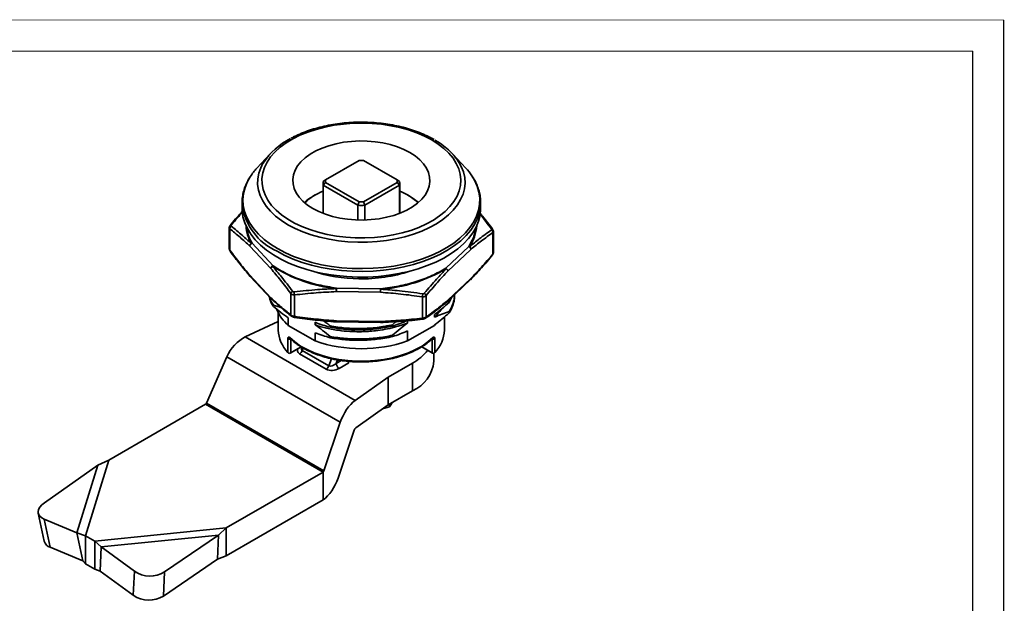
# Model space of a CAD drawing. Header units: inches. Extents: x 225964 to 226181, y 162565 to 162719.
# Tile 5 of 5: x 226065 to 226181, y 162650 to 162719. Entities that reach past the tile are written whole.
import ezdxf

# ---------------------------------------------------------------- set-up
doc = ezdxf.new("R2010")
doc.units = ezdxf.units.IN
doc.layers.add('实线层', color=7, linetype='Continuous', lineweight=25)
doc.layers.add('粗实线层', color=7, linetype='Continuous', lineweight=35)

msp = doc.modelspace()

# ---------------------------------------------------------------- linework, layer by layer
at = {"color": 7, "linetype": 'Continuous', "lineweight": 13}
msp.add_lwpolyline([(225963.746, 162718.545, 0.095, 0.095, 0), (226180.858, 162718.545, 0.095, 0.095, 0)], format="xyseb", dxfattribs=at)
at = {"layer": '实线层'}
for p, q in [((226180.858, 162565.032), (226180.858, 162718.545)), ((226177.203, 162567.744), (226177.203, 162714.89))]:
    msp.add_line(p, q, dxfattribs=at)
at = {"layer": '实线层', "lineweight": 13}
msp.add_line((225976.777, 162714.89), (226177.203, 162714.89), dxfattribs=at)
at = {"layer": '粗实线层', "linetype": 'Continuous'}
for p, q in [((226094.688, 162702.804), (226093.17, 162701.164)), ((226117.687, 162701.164), (226116.169, 162702.804)), ((226105.165, 162702.047), (226101.237, 162699.779)), ((226109.62, 162699.779), (226105.691, 162702.047)), ((226100.928, 162699.382), (226100.928, 162695.856)), ((226101.237, 162699.779), (226100.946, 162699.611)), ((226100.946, 162699.153), (226101.237, 162699.475)), ((226105.032, 162696.795), (226100.946, 162699.153)), ((226100.946, 162695.849), (226100.946, 162699.153)), ((226101.237, 162699.475), (226105.165, 162697.207)), ((226105.691, 162697.207), (226109.62, 162699.475)), ((226109.911, 162699.153), (226105.825, 162696.795)), ((226109.62, 162699.779), (226109.911, 162699.611)), ((226109.911, 162699.153), (226109.62, 162699.475)), ((226109.911, 162695.849), (226109.911, 162699.153)), ((226109.928, 162695.856), (226109.928, 162699.382)), ((226100.018, 162698.013), (226099.806, 162697.891)), ((226111.051, 162697.891), (226110.839, 162698.013)), ((226091.428, 162697.111), (226091.428, 162696.443)), ((226091.431, 162696.952), (226091.428, 162697.111)), ((226105.032, 162696.795), (226105.165, 162697.207)), ((226105.032, 162695.067), (226105.032, 162696.795)), ((226105.825, 162696.795), (226105.691, 162697.207)), ((226105.825, 162695.067), (226105.825, 162696.795)), ((226119.428, 162696.443), (226119.428, 162697.111)), ((226089.922, 162694.176), (226089.922, 162691.662)), ((226090.015, 162694.418), (226090.026, 162694.432)), ((226089.983, 162694.036), (226089.983, 162691.525)), ((226120.861, 162691.074), (226120.861, 162693.585)), ((226120.928, 162693.671), (226120.923, 162693.788)), ((226120.934, 162693.721), (226120.925, 162693.689)), ((226120.927, 162693.763), (226120.934, 162693.721)), ((226120.935, 162691.223), (226120.935, 162693.737)), ((226094.81, 162689.374), (226092.33, 162692.005)), ((226095.073, 162689.702), (226092.594, 162692.333)), ((226118.043, 162691.961), (226115.336, 162689.406)), ((226118.299, 162691.626), (226115.592, 162689.07)), ((226094.81, 162685.945), (226092.33, 162688.575)), ((226092.375, 162688.452), (226094.855, 162685.822)), ((226100.011, 162688.967), (226100.011, 162688.99)), ((226115.542, 162685.513), (226118.249, 162688.068)), ((226118.299, 162688.196), (226115.592, 162685.641)), ((226118.246, 162688.071), (226118.256, 162688.082)), ((226118.259, 162688.079), (226118.256, 162688.076)), ((226097.157, 162683.914), (226097.157, 162686.424)), ((226097.584, 162686.273), (226097.584, 162683.763)), ((226107.68, 162686.585), (226102.494, 162686.661)), ((226107.688, 162687.003), (226102.501, 162687.079)), ((226112.59, 162683.544), (226112.59, 162686.054)), ((226113.029, 162686.192), (226113.029, 162683.682)), ((226095.1, 162685.075), (226095.1, 162684.922)), ((226115.757, 162685.555), (226115.484, 162685.465)), ((226115.757, 162685.402), (226116.013, 162685.958)), ((226115.757, 162685.555), (226115.888, 162685.84)), ((226115.757, 162685.402), (226115.757, 162685.555)), ((226095.678, 162684.199), (226095.678, 162682.153)), ((226114.012, 162683.662), (226114.012, 162683.968)), ((226115.757, 162684.177), (226115.757, 162684.33)), ((226091.804, 162681.334), (226095.678, 162683.151)), ((226096.845, 162683.576), (226096.845, 162682.7)), ((226096.845, 162682.7), (226100.011, 162680.873)), ((226100.011, 162682.752), (226100.011, 162683.059)), ((226102.481, 162683.12), (226101.483, 162683.196)), ((226101.756, 162682.478), (226101.756, 162682.631)), ((226107.68, 162683.156), (226102.494, 162683.232)), ((226102.497, 162683.105), (226107.683, 162683.029)), ((226109.534, 162683.14), (226109.101, 162682.764)), ((226109.101, 162682.764), (226109.101, 162682.611)), ((226110.846, 162683.279), (226110.846, 162682.973)), ((226110.846, 162680.873), (226114.012, 162682.7)), ((226114.012, 162682.7), (226114.143, 162682.824)), ((226114.012, 162682.7), (226114.012, 162682.743)), ((226115.178, 162682.153), (226115.178, 162683.677)), ((226100.011, 162680.873), (226100.011, 162681.834)), ((226109.101, 162681.539), (226109.101, 162681.386)), ((226110.846, 162682.055), (226110.846, 162680.873)), ((226104.717, 162673.88), (226091.804, 162681.334)), ((226096.816, 162679.515), (226096.816, 162681.148)), ((226097.134, 162681.121), (226097.134, 162679.488)), ((226101.756, 162681.253), (226101.756, 162681.406)), ((226113.723, 162679.488), (226113.723, 162681.121)), ((226114.041, 162681.148), (226114.041, 162679.515)), ((226098.013, 162679.995), (226097.074, 162679.453)), ((226097.134, 162679.488), (226098.346, 162680.187)), ((226101.3, 162677.565), (226098.188, 162679.362)), ((226098.42, 162680.117), (226098.418, 162680.111)), ((226098.42, 162680.115), (226098.422, 162680.117)), ((226098.605, 162680.026), (226098.495, 162679.742)), ((226098.495, 162679.742), (226101.606, 162677.946)), ((226112.518, 162680.183), (226113.723, 162679.488)), ((226113.783, 162679.453), (226112.518, 162680.183)), ((226113.928, 162678.479), (226113.928, 162679.416)), ((226087.271, 162673.57), (226089.637, 162679.003)), ((226102.957, 162671.314), (226089.637, 162679.003)), ((226101.606, 162677.946), (226101.93, 162678.782)), ((226102.625, 162678.642), (226102.47, 162678.241)), ((226102.47, 162678.241), (226103.053, 162678.578)), ((226103.979, 162678.296), (226102.823, 162677.629)), ((226108.575, 162676.622), (226111.439, 162678.275)), ((226111.439, 162675.009), (226111.439, 162678.275)), ((226108.575, 162676.622), (226104.717, 162673.88)), ((226108.575, 162673.356), (226108.575, 162676.622)), ((226108.575, 162673.356), (226111.439, 162675.009)), ((226075.782, 162666.875), (226087.145, 162673.434)), ((226087.145, 162673.434), (226100.933, 162665.474)), ((226101.036, 162665.624), (226087.271, 162673.57)), ((226104.772, 162670.653), (226108.575, 162673.356)), ((226108.715, 162673.437), (226108.715, 162673.145)), ((226107.906, 162672.881), (226108.715, 162673.145)), ((226102.957, 162671.314), (226101.036, 162665.624)), ((226102.693, 162664.774), (226104.587, 162670.383)), ((226073.064, 162657.975), (226075.782, 162666.875)), ((226075.782, 162666.875), (226074.476, 162666.27)), ((226068.221, 162661.878), (226074.476, 162666.27)), ((226072.048, 162658.32), (226074.476, 162666.27)), ((226089.571, 162658.915), (226100.933, 162665.474)), ((226100.933, 162662.208), (226100.933, 162665.474)), ((226089.571, 162655.649), (226100.933, 162662.208)), ((226067.51, 162660.642), (226068.194, 162657.356)), ((226068.896, 162656.639), (226068.212, 162659.925)), ((226068.212, 162659.925), (226072.048, 162658.32)), ((226072.048, 162658.32), (226073.064, 162657.975)), ((226072.048, 162658.32), (226072.732, 162655.034)), ((226074.153, 162657.345), (226089.571, 162658.915)), ((226088.662, 162658.08), (226089.571, 162658.915)), ((226089.571, 162655.649), (226089.571, 162658.915)), ((226073.064, 162657.975), (226074.153, 162657.345)), ((226073.064, 162657.975), (226073.064, 162654.708)), ((226074.153, 162657.345), (226074.891, 162656.678)), ((226074.153, 162657.345), (226074.153, 162654.079)), ((226074.891, 162656.678), (226088.662, 162658.08)), ((226082.317, 162653.741), (226088.662, 162658.08)), ((226088.541, 162655.258), (226088.662, 162658.08)), ((226068.896, 162656.639), (226072.732, 162655.034)), ((226074.891, 162656.678), (226074.77, 162653.857)), ((226074.891, 162656.678), (226078.783, 162653.823)), ((226072.732, 162655.034), (226073.064, 162654.708)), ((226082.196, 162650.919), (226088.541, 162655.258)), ((226088.541, 162655.258), (226089.571, 162655.649)), ((226073.064, 162654.708), (226074.153, 162654.079)), ((226074.153, 162654.079), (226074.77, 162653.857)), ((226074.77, 162653.857), (226078.662, 162651.001)), ((226078.662, 162651.001), (226078.783, 162653.823)), ((226082.196, 162650.919), (226082.317, 162653.741))]:
    msp.add_line(p, q, dxfattribs=at)
for points in [[(226113.687, 162704.476), (226112.851, 162704.914), (226111.946, 162705.303), (226110.98, 162705.64), (226109.963, 162705.922), (226108.903, 162706.146), (226107.81, 162706.309), (226106.696, 162706.411), (226105.569, 162706.45), (226104.442, 162706.427), (226103.323, 162706.34), (226102.224, 162706.192), (226101.155, 162705.983), (226100.126, 162705.716), (226099.147, 162705.393), (226098.226, 162705.016), (226097.372, 162704.59), (226096.594, 162704.118), (226095.898, 162703.606), (226095.291, 162703.056), (226094.778, 162702.476), (226094.365, 162701.87), (226094.056, 162701.243), (226093.852, 162700.602), (226093.757, 162699.953), (226093.771, 162699.302), (226093.893, 162698.654), (226094.123, 162698.016), (226094.459, 162697.394), (226094.897, 162696.794), (226095.434, 162696.221), (226096.064, 162695.68), (226096.781, 162695.177), (226097.579, 162694.717), (226098.45, 162694.303), (226099.386, 162693.939), (226100.379, 162693.629), (226101.419, 162693.376), (226102.497, 162693.183), (226103.601, 162693.05), (226104.723, 162692.979), (226105.852, 162692.971), (226106.976, 162693.026), (226108.086, 162693.144), (226109.171, 162693.322), (226110.221, 162693.561), (226111.227, 162693.856), (226112.178, 162694.207), (226113.067, 162694.609), (226113.884, 162695.058), (226114.622, 162695.551), (226115.274, 162696.082), (226115.834, 162696.648), (226116.297, 162697.242), (226116.659, 162697.859), (226116.916, 162698.494), (226117.065, 162699.139), (226117.106, 162699.79), (226117.038, 162700.441), (226116.862, 162701.084), (226116.578, 162701.715), (226116.191, 162702.326), (226115.703, 162702.914), (226115.119, 162703.471), (226114.445, 162703.994), (226113.687, 162704.476)], [(226099.736, 162696.423), (226100.435, 162696.064), (226101.202, 162695.754), (226102.026, 162695.497), (226102.896, 162695.298), (226103.8, 162695.158), (226104.727, 162695.079), (226105.662, 162695.064), (226106.595, 162695.111), (226107.512, 162695.22), (226108.4, 162695.39), (226109.249, 162695.618), (226110.046, 162695.902), (226110.78, 162696.237), (226111.442, 162696.619), (226112.022, 162697.043), (226112.514, 162697.503), (226112.91, 162697.993), (226113.204, 162698.506), (226113.393, 162699.035), (226113.475, 162699.574), (226113.448, 162700.114), (226113.312, 162700.649), (226113.07, 162701.171), (226112.724, 162701.673), (226112.28, 162702.148), (226111.743, 162702.591), (226111.121, 162702.995), (226110.421, 162703.354), (226109.654, 162703.664), (226108.83, 162703.921), (226107.96, 162704.12), (226107.056, 162704.26), (226106.13, 162704.338), (226105.194, 162704.354), (226104.262, 162704.307), (226103.345, 162704.198), (226102.456, 162704.028), (226101.608, 162703.799), (226100.811, 162703.516), (226100.077, 162703.18), (226099.415, 162702.798), (226098.834, 162702.374), (226098.343, 162701.914), (226097.947, 162701.425), (226097.653, 162700.912), (226097.463, 162700.382), (226097.382, 162699.844), (226097.409, 162699.304), (226097.545, 162698.769), (226097.787, 162698.247), (226098.133, 162697.745), (226098.577, 162697.269), (226099.114, 162696.826), (226099.736, 162696.423)], [(226096.817, 162694.52), (226096.049, 162695.007), (226095.362, 162695.534), (226094.765, 162696.095), (226094.261, 162696.687), (226093.855, 162697.303), (226093.551, 162697.938), (226093.351, 162698.587), (226093.258, 162699.243), (226093.271, 162699.902), (226093.391, 162700.558), (226093.617, 162701.204), (226093.884, 162701.729)], [(226116.929, 162701.803), (226117.166, 162701.363), (226117.419, 162700.72), (226117.565, 162700.067), (226117.606, 162699.408), (226117.539, 162698.75), (226117.365, 162698.099), (226117.087, 162697.46), (226116.707, 162696.838), (226116.227, 162696.24), (226115.652, 162695.671), (226114.988, 162695.135), (226114.239, 162694.637), (226113.413, 162694.182), (226112.517, 162693.774), (226111.559, 162693.416), (226110.546, 162693.111), (226109.489, 162692.863), (226108.396, 162692.672), (226107.277, 162692.542), (226106.142, 162692.472), (226105, 162692.465), (226103.862, 162692.519), (226102.738, 162692.634), (226101.638, 162692.81), (226100.571, 162693.044), (226099.546, 162693.335), (226098.574, 162693.68), (226097.661, 162694.076), (226096.817, 162694.52)], [(226092.388, 162700.159), (226092.057, 162699.573), (226091.774, 162698.883), (226091.598, 162698.18), (226091.53, 162697.471), (226091.571, 162696.762), (226091.72, 162696.057), (226091.977, 162695.363), (226092.338, 162694.685), (226092.803, 162694.027), (226093.366, 162693.396), (226094.023, 162692.797), (226094.77, 162692.233), (226095.6, 162691.709)], [(226095.6, 162691.709), (226096.507, 162691.23), (226097.484, 162690.799), (226098.523, 162690.419), (226099.616, 162690.094), (226100.755, 162689.826), (226101.93, 162689.617), (226103.133, 162689.469), (226104.353, 162689.383), (226105.582, 162689.359), (226106.81, 162689.399), (226108.027, 162689.5), (226109.223, 162689.664), (226110.39, 162689.887), (226111.518, 162690.17), (226112.599, 162690.509), (226113.623, 162690.902), (226114.583, 162691.345), (226115.472, 162691.836), (226116.281, 162692.37), (226117.006, 162692.943), (226117.641, 162693.551), (226118.18, 162694.189), (226118.618, 162694.853), (226118.954, 162695.535), (226119.184, 162696.233), (226119.306, 162696.939), (226119.32, 162697.649), (226119.225, 162698.357), (226119.022, 162699.057), (226118.712, 162699.744), (226118.415, 162700.242)], [(226110.838, 162698.014), (226110.16, 162698.361), (226109.928, 162698.463)], [(226111.05, 162697.892), (226111.664, 162697.493), (226112.119, 162697.125)], [(226119.428, 162697.124), (226119.407, 162696.664), (226119.284, 162695.953), (226119.052, 162695.25), (226118.714, 162694.562), (226118.272, 162693.895), (226117.729, 162693.252), (226117.09, 162692.639), (226116.36, 162692.062), (226115.544, 162691.524), (226114.649, 162691.03), (226113.682, 162690.583), (226112.651, 162690.187), (226111.562, 162689.846), (226110.426, 162689.561), (226109.251, 162689.336), (226108.046, 162689.171), (226106.82, 162689.069), (226105.583, 162689.029), (226104.345, 162689.053), (226103.116, 162689.14), (226101.905, 162689.289), (226100.721, 162689.499), (226099.574, 162689.769), (226098.473, 162690.097), (226097.426, 162690.479), (226096.442, 162690.913), (226095.529, 162691.396)], [(226119.428, 162696.443), (226119.427, 162696.353), (226119.359, 162695.639), (226119.181, 162694.932), (226118.896, 162694.236), (226118.506, 162693.557), (226118.013, 162692.902), (226117.422, 162692.273), (226116.736, 162691.678), (226115.963, 162691.119), (226115.106, 162690.603), (226114.174, 162690.132), (226113.174, 162689.71), (226112.113, 162689.341), (226111, 162689.028), (226109.843, 162688.773), (226108.651, 162688.578), (226107.435, 162688.444), (226106.202, 162688.373), (226104.964, 162688.365), (226103.729, 162688.42), (226102.507, 162688.538), (226101.309, 162688.718), (226100.142, 162688.959), (226099.017, 162689.258), (226097.942, 162689.613), (226096.926, 162690.022), (226095.976, 162690.481), (226095.101, 162690.986), (226094.306, 162691.534), (226093.598, 162692.121), (226092.982, 162692.742), (226092.465, 162693.391), (226092.048, 162694.065), (226091.736, 162694.756), (226091.532, 162695.462), (226091.436, 162696.175), (226091.428, 162696.443)], [(226120.844, 162693.979), (226120.854, 162693.966), (226120.857, 162693.961)], [(226120.934, 162693.721), (226120.931, 162693.759), (226120.924, 162693.787)], [(226089.933, 162691.611), (226089.926, 162691.639), (226089.922, 162691.678)], [(226097.551, 162683.642), (226097.548, 162683.639), (226097.545, 162683.644), (226097.543, 162683.657)], [(226112.641, 162683.437), (226112.638, 162683.424), (226112.633, 162683.419), (226112.627, 162683.421)], [(226112.952, 162683.532), (226112.931, 162683.517), (226112.927, 162683.515)], [(226097.023, 162681.261), (226097.612, 162680.748), (226098.296, 162680.275), (226099.064, 162679.849), (226099.909, 162679.473), (226100.819, 162679.153), (226101.785, 162678.892), (226102.794, 162678.694), (226103.835, 162678.56), (226104.895, 162678.493), (226105.961, 162678.493), (226107.021, 162678.56), (226108.062, 162678.694), (226109.071, 162678.892), (226110.037, 162679.153), (226110.948, 162679.473), (226111.792, 162679.849), (226112.561, 162680.275), (226113.244, 162680.748), (226113.834, 162681.261)], [(226068.221, 162661.878), (226067.913, 162661.625), (226067.685, 162661.354), (226067.543, 162661.075), (226067.495, 162660.798), (226067.541, 162660.536), (226067.68, 162660.297), (226067.906, 162660.091), (226068.212, 162659.925)]]:
    msp.add_lwpolyline(points, dxfattribs=at)
for centre, radius, start, end in [((226100.88, 162697.183), 8.343, 116.70252, 146.98193), ((226110.287, 162697.485), 7.921, 33.02685, 61.74562), ((226098.366, 162696.316), 7.107, 136.98049, 147.26294), ((226105.428, 162694.782), 7.27, 87.92664, 92.07336), ((226112.388, 162696.233), 7.239, 33.63343, 42.94298), ((226102.435, 162699.382), 1.506, 171.25964, 188.74036), ((226102.631, 162699.627), 1.403, 173.7867, 186.2133), ((226108.225, 162699.627), 1.403, 353.7867, 6.2133), ((226108.422, 162699.382), 1.506, 351.25964, 8.74036), ((226102.923, 162692.415), 6.301, 119.6483, 131.4968), ((226103.375, 162692.313), 6.619, 111.6979, 133.88907), ((226108.056, 162693.052), 5.688, 45.11906, 60.72352), ((226098.427, 162697.823), 7.05, 187.0951, 245.72695), ((226105.428, 162704.568), 7.783, 267.07963, 272.92037), ((226105.428, 162704.472), 7.27, 267.92664, 272.07336), ((226090.334, 162694.051), 0.351, 120.85896, 182.46274), ((226090.129, 162694.318), 0.153, 78.81797, 132.09159), ((226096.786, 162694.7), 4.906, 183.71439, 209.22969), ((226113.9, 162694.741), 5.079, 326.39497, 355.94818), ((226120.5, 162693.604), 0.361, 356.97422, 56.85482), ((226120.73, 162693.863), 0.162, 45.59868, 99.71747), ((226120.662, 162693.683), 0.281, 21.51671, 76.55607), ((226092.704, 162691.974), 0.375, 107.10597, 175.29126), ((226092.689, 162691.996), 0.359, 120.80498, 178.61506), ((226092.661, 162691.968), 0.371, 100.39545, 114.76318), ((226117.912, 162691.596), 0.387, 4.35531, 70.34936), ((226117.964, 162691.599), 0.37, 63.45959, 77.77458), ((226117.927, 162691.619), 0.372, 1.06277, 56.96057), ((226090.113, 162691.506), 0.131, 171.32883, 220.84447), ((226120.734, 162691.053), 0.129, 318.32596, 9.76973), ((226095.184, 162689.343), 0.375, 107.10597, 175.29126), ((226095.179, 162689.328), 0.372, 118.44534, 172.93217), ((226095.228, 162689.384), 0.353, 115.97996, 129.80591), ((226104.263, 162703.974), 17.052, 237.10547, 264.00234), ((226092.503, 162688.569), 0.173, 177.93509, 222.42542), ((226105.271, 162705.798), 17.632, 251.64147, 269.58706), ((226105.528, 162706.084), 17.921, 268.77125, 288.24587), ((226106.309, 162704.846), 17.962, 274.45299, 300.42237), ((226115.169, 162689.097), 0.351, 47.94291, 61.62517), ((226115.206, 162689.041), 0.387, 4.35531, 70.34936), ((226115.205, 162689.023), 0.389, 7.02217, 59.31228), ((226118.13, 162688.188), 0.169, 314.68612, 2.57697), ((226118.143, 162688.183), 0.156, 318.01789, 4.81552), ((226097.539, 162686.341), 0.39, 115.31716, 167.77517), ((226099.9, 162686.715), 2.358, 181.96792, 190.78449), ((226103.078, 162686.863), 0.616, 159.43212, 165.69482), ((226107.173, 162687.005), 4.692, 179.87482, 184.2002), ((226113.964, 162686.662), 11.47, 177.91585, 180.00473), ((226119.15, 162686.586), 11.47, 177.91585, 180.00473), ((226090.558, 162687.885), 17.171, 355.65899, 356.84055), ((226106.945, 162686.791), 0.772, 11.05056, 15.99292), ((226112.627, 162686.104), 0.411, 12.34806, 62.37193), ((226094.998, 162685.945), 0.189, 180.07748, 226.00043), ((226094.983, 162685.938), 0.173, 177.94402, 222.14265), ((226115.423, 162685.633), 0.169, 314.68612, 2.57697), ((226100.025, 162686.372), 4.857, 202.08104, 229.09785), ((226097.371, 162683.926), 0.215, 183.39467, 228.81969), ((226097.119, 162683.822), 0.469, 337.36827, 352.76586), ((226103.47, 162683.193), 0.978, 177.72727, 185.16902), ((226112.907, 162683.573), 0.319, 185.35181, 208.53343), ((226112.821, 162683.694), 0.209, 309.13471, 356.71239), ((226099.602, 162682.281), 3.926, 181.85856, 224.78365), ((226111.305, 162682.259), 3.875, 314.92162, 358.43617), ((226096.995, 162681.372), 0.287, 231.20998, 298.89906), ((226097.136, 162681.256), 0.114, 177.60616, 224.36157), ((226105.428, 162696.425), 16.469, 250.79568, 289.20432), ((226113.861, 162681.372), 0.287, 241.10094, 308.79002), ((226113.72, 162681.256), 0.114, 315.6391, 2.39381), ((226097.775, 162680.008), 0.767, 302.63797, 339.77289), ((226108.66, 162683.363), 5.797, 298.64555, 321.82393), ((226103.237, 162678.276), 0.768, 182.60548, 237.39452), ((226104.341, 162678.884), 0.691, 215.76451, 238.33952), ((226109.766, 162678.837), 4.177, 293.59917, 355.08069), ((226100.886, 162678.212), 0.767, 302.63797, 339.77289), ((226069.201, 162657.639), 1.046, 195.74292, 253.0191), ((226080.612, 162656.489), 3.233, 235.53957, 301.81011), ((226080.492, 162653.667), 3.233, 235.53957, 301.81011)]:
    msp.add_arc(centre, radius, start, end, dxfattribs=at)
for centre, major_axis, ratio, start_param, end_param in [((226091.804, 162678.721), (1.874, 2.606), 0.6334356, 0.8488024, 1.899719), ((226096.992, 162679.406), (0.2, 0.115), 0.0000704, 0.7853575, 1.7153546), ((226099.005, 162679.833), (1.078, 0.131), 0.5656819, 2.6667255, 3.786495), ((226099.005, 162680.241), (0.574, 0.444), 0.5328954, 2.4179632, 3.3568169), ((226113.864, 162679.406), (0.2, -0.115), 0.0000704, 1.4262381, 2.3562351), ((226102.116, 162678.445), (0.574, 0.444), 0.5328954, 3.3568169, 4.9276132), ((226102.116, 162678.037), (1.078, 0.131), 0.5656819, 3.786495, 5.3572913), ((226087.145, 162673.586), (0.109, 0.152), 0.6334356, 3.990395, 5.0413117), ((226104.717, 162671.267), (1.373, 2.899), 0.5150078, 0.7433186, 1.7942352), ((226104.772, 162670.378), (0.144, 0.305), 0.5150078, 0.7433186, 1.7942352), ((226100.933, 162665.626), (0.08, 0.169), 0.5150078, 3.8849113, 4.9358279), ((226100.933, 162664.821), (1.373, 2.899), 0.5150078, 3.8849113, 4.9358279)]:
    msp.add_ellipse(centre, major_axis=major_axis, ratio=ratio, start_param=start_param, end_param=end_param, dxfattribs=at)
for points, knots in [([(226113.987, 162704.506), (226113.846, 162704.585), (226113.44, 162704.812), (226112.719, 162705.155), (226111.811, 162705.516), (226110.853, 162705.826), (226109.853, 162706.085), (226108.819, 162706.289), (226107.759, 162706.439), (226106.682, 162706.533), (226105.595, 162706.57), (226104.506, 162706.55), (226103.425, 162706.474), (226102.359, 162706.341), (226101.317, 162706.153), (226100.307, 162705.911), (226099.334, 162705.617), (226098.412, 162705.269), (226097.696, 162704.956), (226097.313, 162704.742), (226097.196, 162704.677)], [0, 0, 0, 0, 0.5448321, 1.5746713, 2.6038473, 3.6321337, 4.6594627, 5.6859114, 6.7116375, 7.736841, 8.7617438, 9.7865781, 10.8115544, 11.8368623, 12.8627445, 13.8894414, 14.9171821, 15.9461665, 16.9765318, 17.4272195, 17.4272195, 17.4272195, 17.4272195]), ([(226092.355, 162700.108), (226092.335, 162700.079), (226092.161, 162699.835), (226091.923, 162699.351), (226091.649, 162698.662), (226091.487, 162697.962), (226091.417, 162697.386), (226091.437, 162697.045), (226091.443, 162696.939)], [0, 0, 0, 0, 0.0995844, 0.841014, 1.5761575, 2.3045259, 3.0269829, 3.3550266, 3.3550266, 3.3550266, 3.3550266]), ([(226119.416, 162697.125), (226119.419, 162697.227), (226119.427, 162697.563), (226119.338, 162698.129), (226119.156, 162698.818), (226118.866, 162699.49), (226118.626, 162699.952), (226118.459, 162700.18), (226118.446, 162700.198)], [0, 0, 0, 0, 0.3164444, 1.0366473, 1.7574, 2.4816519, 3.2114389, 3.2736228, 3.2736228, 3.2736228, 3.2736228]), ([(226091.478, 162696.106), (226091.425, 162696.048), (226090.938, 162695.523), (226090.456, 162694.946), (226090.026, 162694.432)], [0, 0, 0, 0, 0.2443429, 2.2160916, 2.2160916, 2.2160916, 2.2160916]), ([(226090.159, 162694.469), (226090.399, 162694.756), (226090.838, 162695.279), (226091.278, 162695.778), (226091.477, 162696.003)], [0, 0, 0, 0, 1.1105899, 2.0234577, 2.0234577, 2.0234577, 2.0234577]), ([(226120.844, 162693.979), (226120.45, 162694.503), (226119.962, 162695.154), (226119.47, 162695.747), (226119.374, 162695.863)], [0, 0, 0, 0, 1.9250261, 2.3898334, 2.3898334, 2.3898334, 2.3898334]), ([(226119.374, 162695.75), (226119.381, 162695.741), (226119.605, 162695.464), (226120.048, 162694.892), (226120.483, 162694.315), (226120.703, 162694.023)], [0, 0, 0, 0, 0.0356079, 1.094644, 2.1795064, 2.1795064, 2.1795064, 2.1795064]), ([(226090.026, 162694.432), (226090.01, 162694.412), (226089.979, 162694.372), (226089.946, 162694.302), (226089.924, 162694.228), (226089.923, 162694.178), (226089.922, 162694.153)], [0, 0, 0, 0, 0.07223869, 0.14764231, 0.22524615, 0.30411167, 0.30411167, 0.30411167, 0.30411167]), ([(226089.983, 162694.036), (226089.964, 162694.057), (226089.929, 162694.098), (226089.925, 162694.146), (226089.923, 162694.17)], [0, 0, 0, 0, 0.07774195, 0.15086082, 0.15086082, 0.15086082, 0.15086082]), ([(226090.154, 162694.353), (226090.146, 162694.36), (226090.132, 162694.374), (226090.127, 162694.403), (226090.135, 162694.436), (226090.151, 162694.458), (226090.159, 162694.469)], [0, 0, 0, 0, 0.0328846, 0.06558528, 0.09829004, 0.13119538, 0.13119538, 0.13119538, 0.13119538]), ([(226092.505, 162692.305), (226092.332, 162692.468), (226091.984, 162692.798), (226091.42, 162693.302), (226090.809, 162693.826), (226090.374, 162694.176), (226090.154, 162694.353)], [0, 0, 0, 0, 0.685821, 1.3788499, 2.2386947, 3.1195167, 3.1195167, 3.1195167, 3.1195167]), ([(226092.33, 162692.005), (226091.95, 162692.357), (226091.165, 162693.087), (226090.385, 162693.713), (226089.983, 162694.036)], [0, 0, 0, 0, 1.501282, 3.1050395, 3.1050395, 3.1050395, 3.1050395]), ([(226092.594, 162692.333), (226092.39, 162692.742), (226092.099, 162693.33), (226092.064, 162693.938), (226092.053, 162694.123)], [0, 0, 0, 0, 1.3151091, 1.8880918, 1.8880918, 1.8880918, 1.8880918]), ([(226118.814, 162694.131), (226118.774, 162693.813), (226118.68, 162693.072), (226118.274, 162692.365), (226118.043, 162691.961)], [0, 0, 0, 0, 0.9978427, 2.3262126, 2.3262126, 2.3262126, 2.3262126]), ([(226120.698, 162693.906), (226120.457, 162693.736), (226119.982, 162693.399), (226119.314, 162692.894), (226118.699, 162692.407), (226118.319, 162692.089), (226118.13, 162691.93)], [0, 0, 0, 0, 0.9161665, 1.8105262, 2.5298427, 3.2417298, 3.2417298, 3.2417298, 3.2417298]), ([(226120.861, 162693.585), (226120.422, 162693.274), (226119.571, 162692.672), (226118.713, 162691.967), (226118.299, 162691.626)], [0, 0, 0, 0, 1.6665916, 3.226783, 3.226783, 3.226783, 3.226783]), ([(226120.698, 162693.906), (226120.706, 162693.913), (226120.722, 162693.927), (226120.726, 162693.947), (226120.727, 162693.957)], [0, 0, 0, 0, 0.030341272, 0.06050801, 0.06050801, 0.06050801, 0.06050801]), ([(226120.727, 162693.957), (226120.727, 162693.968), (226120.725, 162693.989), (226120.71, 162694.011), (226120.703, 162694.023)], [0, 0, 0, 0, 0.035401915, 0.071009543, 0.071009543, 0.071009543, 0.071009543]), ([(226120.923, 162693.788), (226120.918, 162693.821), (226120.907, 162693.886), (226120.865, 162693.948), (226120.844, 162693.978)], [0, 0, 0, 0, 0.10778013, 0.20937214, 0.20937214, 0.20937214, 0.20937214]), ([(226120.925, 162693.689), (226120.923, 162693.675), (226120.915, 162693.637), (226120.883, 162693.605), (226120.861, 162693.585)], [0, 0, 0, 0, 0.04335935, 0.12495111, 0.12495111, 0.12495111, 0.12495111]), ([(226089.922, 162691.678), (226089.924, 162691.652), (226089.928, 162691.601), (226089.964, 162691.551), (226089.983, 162691.525)], [0, 0, 0, 0, 0.08243474, 0.16727484, 0.16727484, 0.16727484, 0.16727484]), ([(226089.933, 162691.611), (226089.938, 162691.578), (226089.946, 162691.524), (226089.981, 162691.472), (226089.994, 162691.452)], [0, 0, 0, 0, 0.10673259, 0.17286855, 0.17286855, 0.17286855, 0.17286855]), ([(226089.983, 162691.525), (226090.385, 162690.995), (226091.165, 162689.967), (226091.95, 162689.029), (226092.33, 162688.575)], [0, 0, 0, 0, 1.9474469, 3.7706133, 3.7706133, 3.7706133, 3.7706133]), ([(226090.013, 162691.42), (226090.407, 162690.9), (226091.194, 162689.861), (226091.989, 162688.914), (226092.386, 162688.44)], [0, 0, 0, 0, 1.9043569, 3.8093157, 3.8093157, 3.8093157, 3.8093157]), ([(226118.24, 162688.059), (226118.674, 162688.521), (226119.541, 162689.444), (226120.401, 162690.459), (226120.83, 162690.967)], [0, 0, 0, 0, 1.9474736, 3.894301, 3.894301, 3.894301, 3.894301]), ([(226118.299, 162688.196), (226118.713, 162688.638), (226119.571, 162689.552), (226120.422, 162690.556), (226120.861, 162691.074)], [0, 0, 0, 0, 1.8636021, 3.8544118, 3.8544118, 3.8544118, 3.8544118]), ([(226120.843, 162690.983), (226120.854, 162690.998), (226120.881, 162691.033), (226120.911, 162691.097), (226120.93, 162691.161), (226120.932, 162691.201), (226120.932, 162691.216)], [0, 0, 0, 0, 0.0529919, 0.12863413, 0.20648662, 0.25405222, 0.25405222, 0.25405222, 0.25405222]), ([(226120.933, 162691.232), (226120.934, 162691.229), (226120.939, 162691.203), (226120.919, 162691.147), (226120.88, 162691.099), (226120.861, 162691.074)], [0, 0, 0, 0, 0.00798848, 0.0929442, 0.17807624, 0.17807624, 0.17807624, 0.17807624]), ([(226097.372, 162686.694), (226097.149, 162686.987), (226096.71, 162687.565), (226096.094, 162688.343), (226095.526, 162689.04), (226095.176, 162689.451), (226095.002, 162689.656)], [0, 0, 0, 0, 1.0721602, 2.1187994, 2.9605087, 3.7935233, 3.7935233, 3.7935233, 3.7935233]), ([(226102.501, 162687.079), (226101.792, 162687.191), (226100.365, 162687.416), (226098.382, 162688.008), (226096.565, 162688.757), (226095.568, 162689.388), (226095.073, 162689.702)], [0, 0, 0, 0, 1.973521, 3.9741397, 5.9747584, 7.9482794, 7.9482794, 7.9482794, 7.9482794]), ([(226092.372, 162688.458), (226092.36, 162688.473), (226092.334, 162688.505), (226092.331, 162688.551), (226092.33, 162688.575)], [0, 0, 0, 0, 0.06063105, 0.12797803, 0.12797803, 0.12797803, 0.12797803]), ([(226092.366, 162688.464), (226092.367, 162688.462), (226092.37, 162688.458), (226092.374, 162688.455), (226092.378, 162688.453)], [0, 0, 0, 0, 0.004901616, 0.016170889, 0.016170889, 0.016170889, 0.016170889]), ([(226097.157, 162686.424), (226096.755, 162686.955), (226095.975, 162687.983), (226095.19, 162688.92), (226094.81, 162689.374)], [0, 0, 0, 0, 1.9474792, 3.7706018, 3.7706018, 3.7706018, 3.7706018]), ([(226101.205, 162688.761), (226101.214, 162688.758), (226101.399, 162688.697), (226101.582, 162688.649), (226101.756, 162688.602)], [0, 0, 0, 0, 0.02758565, 0.57303411, 0.57303411, 0.57303411, 0.57303411]), ([(226115.336, 162689.406), (226114.814, 162689.107), (226113.763, 162688.506), (226111.883, 162687.81), (226109.851, 162687.277), (226108.406, 162687.094), (226107.688, 162687.003)], [0, 0, 0, 0, 2.0071836, 4.0419271, 6.0766706, 8.0838542, 8.0838542, 8.0838542, 8.0838542]), ([(226108.644, 162688.467), (226108.869, 162688.51), (226109.383, 162688.609), (226109.916, 162688.766), (226110.22, 162688.875), (226110.263, 162688.89)], [0, 0, 0, 0, 0.6692937, 1.5327034, 1.6752344, 1.6752344, 1.6752344, 1.6752344]), ([(226115.404, 162689.358), (226115.214, 162689.158), (226114.832, 162688.757), (226114.212, 162688.078), (226113.54, 162687.319), (226113.061, 162686.754), (226112.818, 162686.469)], [0, 0, 0, 0, 0.8523756, 1.7136994, 2.782818, 3.8780229, 3.8780229, 3.8780229, 3.8780229]), ([(226115.592, 162689.07), (226115.177, 162688.629), (226114.319, 162687.715), (226113.469, 162686.711), (226113.029, 162686.192)], [0, 0, 0, 0, 1.8636344, 3.8544083, 3.8544083, 3.8544083, 3.8544083]), ([(226094.62, 162686.071), (226094.634, 162685.977), (226094.695, 162685.583), (226094.925, 162685.208), (226095.1, 162684.922)], [0, 0, 0, 0, 0.2985102, 1.2555331, 1.2555331, 1.2555331, 1.2555331]), ([(226097.584, 162686.273), (226097.54, 162686.274), (226097.453, 162686.275), (226097.333, 162686.306), (226097.228, 162686.354), (226097.181, 162686.401), (226097.157, 162686.424)], [0, 0, 0, 0, 0.11659785, 0.23312313, 0.34969457, 0.46643079, 0.46643079, 0.46643079, 0.46643079]), ([(226097.543, 162686.634), (226097.526, 162686.633), (226097.491, 162686.631), (226097.443, 162686.642), (226097.4, 162686.663), (226097.381, 162686.684), (226097.372, 162686.694)], [0, 0, 0, 0, 0.04765075, 0.095035, 0.14242516, 0.19010597, 0.19010597, 0.19010597, 0.19010597]), ([(226102.481, 162687.015), (226102.118, 162687), (226101.387, 162686.97), (226100.203, 162686.891), (226098.92, 162686.784), (226098.006, 162686.684), (226097.543, 162686.634)], [0, 0, 0, 0, 1.089178, 2.1898055, 3.5550163, 4.9535311, 4.9535311, 4.9535311, 4.9535311]), ([(226102.494, 162686.661), (226101.699, 162686.622), (226100.056, 162686.542), (226098.426, 162686.365), (226097.584, 162686.273)], [0, 0, 0, 0, 2.3818646, 4.926296, 4.926296, 4.926296, 4.926296]), ([(226112.59, 162686.054), (226111.748, 162686.17), (226110.118, 162686.395), (226108.475, 162686.523), (226107.68, 162686.585)], [0, 0, 0, 0, 2.5512615, 4.9396419, 4.9396419, 4.9396419, 4.9396419]), ([(226112.641, 162686.413), (226112.178, 162686.477), (226111.263, 162686.604), (226109.979, 162686.749), (226108.796, 162686.862), (226108.066, 162686.913), (226107.703, 162686.939)], [0, 0, 0, 0, 1.4039013, 2.7743857, 3.8764997, 4.9672323, 4.9672323, 4.9672323, 4.9672323]), ([(226112.59, 162686.054), (226112.595, 162686.081), (226112.606, 162686.137), (226112.621, 162686.235), (226112.634, 162686.333), (226112.639, 162686.387), (226112.641, 162686.413)], [0, 0, 0, 0, 0.08824803, 0.18136179, 0.27447555, 0.36272359, 0.36272359, 0.36272359, 0.36272359]), ([(226113.029, 162686.192), (226113.004, 162686.17), (226112.953, 162686.125), (226112.844, 162686.079), (226112.721, 162686.052), (226112.634, 162686.053), (226112.59, 162686.054)], [0, 0, 0, 0, 0.11843997, 0.23680622, 0.35521937, 0.47379989, 0.47379989, 0.47379989, 0.47379989]), ([(226112.818, 162686.469), (226112.808, 162686.458), (226112.787, 162686.438), (226112.744, 162686.419), (226112.694, 162686.408), (226112.659, 162686.412), (226112.641, 162686.413)], [0, 0, 0, 0, 0.04838674, 0.09650284, 0.14462497, 0.19304222, 0.19304222, 0.19304222, 0.19304222]), ([(226115.757, 162684.177), (226115.891, 162684.433), (226116.158, 162684.943), (226116.36, 162685.654), (226116.361, 162686.103), (226116.362, 162686.287)], [0, 0, 0, 0, 0.8311697, 1.6535027, 2.2255279, 2.2255279, 2.2255279, 2.2255279]), ([(226115.757, 162684.33), (226115.89, 162684.586), (226116.156, 162685.096), (226116.35, 162685.754), (226116.354, 162686.15), (226116.355, 162686.281)], [0, 0, 0, 0, 0.8334907, 1.6581199, 2.066193, 2.066193, 2.066193, 2.066193]), ([(226094.656, 162686.033), (226094.661, 162686.003), (226094.719, 162685.674), (226094.918, 162685.361), (226095.1, 162685.075)], [0, 0, 0, 0, 0.0953033, 1.0616477, 1.0616477, 1.0616477, 1.0616477]), ([(226094.81, 162685.945), (226095.19, 162685.592), (226095.975, 162684.863), (226096.755, 162684.237), (226097.157, 162683.914)], [0, 0, 0, 0, 1.5012843, 3.1050396, 3.1050396, 3.1050396, 3.1050396]), ([(226094.853, 162685.822), (226095.251, 162685.453), (226096.047, 162684.714), (226096.836, 162684.081), (226097.231, 162683.764)], [0, 0, 0, 0, 1.572975, 3.1455956, 3.1455956, 3.1455956, 3.1455956]), ([(226094.854, 162685.823), (226094.855, 162685.822), (226094.859, 162685.816), (226094.864, 162685.813), (226094.869, 162685.811)], [0, 0, 0, 0, 0.004570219, 0.019161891, 0.019161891, 0.019161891, 0.019161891]), ([(226095.962, 162684.816), (226095.849, 162684.853), (226095.56, 162684.949), (226095.274, 162685.028), (226095.1, 162685.075)], [0, 0, 0, 0, 0.35220675, 0.90107951, 0.90107951, 0.90107951, 0.90107951]), ([(226112.952, 162683.531), (226113.38, 162683.834), (226114.236, 162684.439), (226115.099, 162685.149), (226115.531, 162685.504)], [0, 0, 0, 0, 1.6237928, 3.2479955, 3.2479955, 3.2479955, 3.2479955]), ([(226113.029, 162683.682), (226113.469, 162683.993), (226114.319, 162684.595), (226115.177, 162685.3), (226115.592, 162685.641)], [0, 0, 0, 0, 1.6666044, 3.2267892, 3.2267892, 3.2267892, 3.2267892]), ([(226115.529, 162685.503), (226115.53, 162685.503), (226115.535, 162685.506), (226115.539, 162685.511), (226115.541, 162685.515)], [0, 0, 0, 0, 0.004518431, 0.017669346, 0.017669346, 0.017669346, 0.017669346]), ([(226115.53, 162685.505), (226115.532, 162685.506), (226115.555, 162685.519), (226115.58, 162685.565), (226115.588, 162685.616), (226115.592, 162685.641)], [0, 0, 0, 0, 0.00783238, 0.08119063, 0.15454887, 0.15454887, 0.15454887, 0.15454887]), ([(226097.157, 162683.914), (226097.181, 162683.894), (226097.229, 162683.856), (226097.333, 162683.81), (226097.453, 162683.776), (226097.54, 162683.767), (226097.584, 162683.763)], [0, 0, 0, 0, 0.11529055, 0.23034232, 0.34527163, 0.46019516, 0.46019516, 0.46019516, 0.46019516]), ([(226097.23, 162683.765), (226097.25, 162683.751), (226097.289, 162683.723), (226097.371, 162683.688), (226097.46, 162683.659), (226097.521, 162683.648), (226097.551, 162683.642)], [0, 0, 0, 0, 0.08978958, 0.17790752, 0.26382959, 0.34721614, 0.34721614, 0.34721614, 0.34721614]), ([(226097.584, 162683.763), (226098.426, 162683.647), (226100.056, 162683.422), (226101.699, 162683.294), (226102.494, 162683.232)], [0, 0, 0, 0, 2.5512845, 4.9396472, 4.9396472, 4.9396472, 4.9396472]), ([(226114.012, 162683.662), (226114.15, 162683.803), (226114.441, 162684.101), (226114.717, 162684.416), (226114.814, 162684.595), (226114.817, 162684.602)], [0, 0, 0, 0, 0.5778532, 1.2148437, 1.2417285, 1.2417285, 1.2417285, 1.2417285]), ([(226101.166, 162683.224), (226100.841, 162683.255), (226100.186, 162683.316), (226099.257, 162683.425), (226098.374, 162683.538), (226097.822, 162683.617), (226097.543, 162683.657)], [0, 0, 0, 0, 0.9778569, 1.9739096, 2.8047166, 3.6489801, 3.6489801, 3.6489801, 3.6489801]), ([(226097.551, 162683.642), (226098.37, 162683.528), (226100.006, 162683.302), (226101.657, 162683.173), (226102.482, 162683.108)], [0, 0, 0, 0, 2.4798596, 4.9608422, 4.9608422, 4.9608422, 4.9608422]), ([(226100.011, 162682.752), (226100.101, 162682.722), (226100.286, 162682.661), (226100.575, 162682.573), (226100.882, 162682.487), (226101.206, 162682.404), (226101.924, 162682.239), (226102.982, 162682.063), (226104.295, 162681.961), (226105.637, 162681.946), (226107.31, 162682.056), (226108.798, 162682.332), (226109.863, 162682.632), (226110.375, 162682.797), (226110.692, 162682.916), (226110.846, 162682.973)], [0, 0, 0, 0, 0.3081898, 0.6294021, 0.9636369, 1.3108939, 1.6711731, 3.2366759, 4.5203981, 5.5220745, 7.1293884, 9.3693024, 9.9624754, 10.5194856, 11.0403309, 11.0403309, 11.0403309, 11.0403309]), ([(226101.756, 162682.631), (226101.632, 162682.735), (226101.381, 162682.945), (226101.129, 162683.14), (226101.002, 162683.239)], [0, 0, 0, 0, 0.4821944, 0.96858055, 0.96858055, 0.96858055, 0.96858055]), ([(226101.756, 162682.631), (226102.353, 162682.52), (226102.966, 162682.44), (226104.199, 162682.34), (226104.819, 162682.322), (226106.038, 162682.342), (226106.657, 162682.382), (226107.891, 162682.526), (226108.504, 162682.63), (226109.101, 162682.764)], [0, 0, 0, 0, 1.848404, 1.848404, 3.696808, 3.696808, 5.5452121, 5.5452121, 7.3936161, 7.3936161, 7.3936161, 7.3936161]), ([(226101.756, 162682.478), (226102.353, 162682.367), (226102.966, 162682.287), (226104.199, 162682.187), (226104.819, 162682.168), (226106.038, 162682.189), (226106.657, 162682.229), (226107.891, 162682.373), (226108.504, 162682.477), (226109.101, 162682.611)], [0, 0, 0, 0, 1.848404, 1.848404, 3.696808, 3.696808, 5.5452121, 5.5452121, 7.3936161, 7.3936161, 7.3936161, 7.3936161]), ([(226102.481, 162683.108), (226102.481, 162683.107), (226102.482, 162683.101), (226102.484, 162683.118), (226102.488, 162683.159), (226102.492, 162683.208), (226102.494, 162683.232)], [0, 0, 0, 0, 0.00800579, 0.04896806, 0.08935728, 0.12974649, 0.12974649, 0.12974649, 0.12974649]), ([(226107.68, 162683.156), (226108.475, 162683.195), (226110.118, 162683.275), (226111.748, 162683.452), (226112.59, 162683.544)], [0, 0, 0, 0, 2.3818925, 4.9262897, 4.9262897, 4.9262897, 4.9262897]), ([(226107.68, 162683.156), (226107.68, 162683.132), (226107.68, 162683.084), (226107.681, 162683.044), (226107.682, 162683.038), (226107.683, 162683.036)], [0, 0, 0, 0, 0.04685629, 0.09371258, 0.12004646, 0.12004646, 0.12004646, 0.12004646]), ([(226107.696, 162683.032), (226108.522, 162683.072), (226110.172, 162683.153), (226111.809, 162683.332), (226112.627, 162683.421)], [0, 0, 0, 0, 2.4743167, 4.9475324, 4.9475324, 4.9475324, 4.9475324]), ([(226112.59, 162683.544), (226112.634, 162683.547), (226112.721, 162683.553), (226112.844, 162683.584), (226112.953, 162683.626), (226113.004, 162683.663), (226113.029, 162683.682)], [0, 0, 0, 0, 0.11716837, 0.23409407, 0.35089531, 0.46769068, 0.46769068, 0.46769068, 0.46769068]), ([(226112.627, 162683.421), (226112.657, 162683.426), (226112.718, 162683.436), (226112.808, 162683.461), (226112.891, 162683.494), (226112.932, 162683.519), (226112.953, 162683.532)], [0, 0, 0, 0, 0.0836761, 0.16958699, 0.25731693, 0.34645158, 0.34645158, 0.34645158, 0.34645158]), ([(226101.756, 162681.406), (226102.353, 162681.295), (226102.966, 162681.215), (226104.199, 162681.115), (226104.819, 162681.097), (226106.038, 162681.117), (226106.657, 162681.158), (226107.891, 162681.302), (226108.504, 162681.405), (226109.101, 162681.539)], [0, 0, 0, 0, 1.848404, 1.848404, 3.696808, 3.696808, 5.5452121, 5.5452121, 7.3936161, 7.3936161, 7.3936161, 7.3936161]), ([(226097.023, 162681.261), (226096.968, 162681.315), (226096.915, 162681.336), (226096.839, 162681.298), (226096.816, 162681.237), (226096.816, 162681.148)], [0, 0, 0, 0, 0.17414284, 0.17414284, 0.34828568, 0.34828568, 0.34828568, 0.34828568]), ([(226097.041, 162681.189), (226097.041, 162681.189), (226097.037, 162681.19), (226097.045, 162681.187), (226097.054, 162681.178), (226097.056, 162681.175)], [0, 0, 0, 0, 0.000353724, 0.01619196, 0.020657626, 0.020657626, 0.020657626, 0.020657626]), ([(226097.055, 162681.177), (226097.145, 162681.091), (226097.407, 162680.844), (226097.901, 162680.459), (226098.557, 162680.039), (226099.282, 162679.659), (226100.068, 162679.324), (226100.906, 162679.037), (226101.789, 162678.8), (226102.707, 162678.616), (226103.653, 162678.485), (226104.615, 162678.41), (226105.585, 162678.391), (226106.554, 162678.428), (226107.512, 162678.521), (226108.45, 162678.669), (226109.357, 162678.871), (226110.227, 162679.125), (226111.049, 162679.428), (226111.816, 162679.777), (226112.521, 162680.171), (226113.144, 162680.597), (226113.556, 162680.94), (226113.759, 162681.135), (226113.802, 162681.177)], [0, 0, 0, 0, 0.4601911, 1.3304542, 2.2015757, 3.0731769, 3.9446387, 4.8157708, 5.6865217, 6.556918, 7.4270276, 8.2969386, 9.1667486, 10.0365597, 10.9064531, 11.776523, 12.6468751, 13.5176126, 14.3888289, 15.2605934, 16.1329245, 17.005742, 17.8313775, 18.0519822, 18.0519822, 18.0519822, 18.0519822]), ([(226101.756, 162681.253), (226102.353, 162681.142), (226102.966, 162681.062), (226104.199, 162680.962), (226104.819, 162680.944), (226106.038, 162680.964), (226106.657, 162681.005), (226107.891, 162681.148), (226108.504, 162681.252), (226109.101, 162681.386)], [0, 0, 0, 0, 1.848404, 1.848404, 3.696808, 3.696808, 5.5452121, 5.5452121, 7.3936161, 7.3936161, 7.3936161, 7.3936161]), ([(226113.801, 162681.175), (226113.803, 162681.177), (226113.812, 162681.188), (226113.819, 162681.19), (226113.816, 162681.189), (226113.816, 162681.189)], [0, 0, 0, 0, 0.004449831, 0.020534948, 0.021370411, 0.021370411, 0.021370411, 0.021370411]), ([(226114.041, 162681.148), (226114.041, 162681.237), (226114.018, 162681.298), (226113.941, 162681.336), (226113.889, 162681.315), (226113.834, 162681.261)], [0, 0, 0, 0, 0.17416929, 0.17416929, 0.34833859, 0.34833859, 0.34833859, 0.34833859]), ([(226096.963, 162679.389), (226096.937, 162679.409), (226096.909, 162679.431), (226096.857, 162679.475), (226096.832, 162679.497), (226096.816, 162679.515)], [0, 0, 0, 0, 0.09717587, 0.09717587, 0.19435173, 0.19435173, 0.19435173, 0.19435173]), ([(226114.041, 162679.515), (226114.025, 162679.497), (226114, 162679.475), (226113.948, 162679.431), (226113.92, 162679.409), (226113.893, 162679.389)], [0, 0, 0, 0, 0.0971762, 0.0971762, 0.19435239, 0.19435239, 0.19435239, 0.19435239]), ([(226108.715, 162673.145), (226108.834, 162673.273), (226108.963, 162673.413), (226109.097, 162673.645), (226109.107, 162673.663)], [0, 0, 0, 0, 0.60066957, 0.65139367, 0.65139367, 0.65139367, 0.65139367])]:
    msp.add_open_spline(points, degree=3, knots=knots, dxfattribs=at)
for points in [[(226095.1, 162684.922), (226095.675, 162684.439), (226096.258, 162683.986), (226096.845, 162683.576)], [(226114.012, 162683.968), (226114.6, 162684.41), (226115.182, 162684.892), (226115.757, 162685.402)], [(226115.757, 162684.33), (226115.181, 162684.149), (226114.599, 162683.93), (226114.012, 162683.662)], [(226114.012, 162682.743), (226114.6, 162683.185), (226115.182, 162683.668), (226115.757, 162684.177)], [(226100.011, 162683.059), (226100.599, 162682.821), (226101.181, 162682.632), (226101.756, 162682.478)], [(226101.756, 162681.406), (226101.181, 162681.89), (226100.598, 162682.343), (226100.011, 162682.752)], [(226109.101, 162682.611), (226109.676, 162682.792), (226110.258, 162683.011), (226110.846, 162683.279)], [(226110.846, 162682.973), (226110.257, 162682.531), (226109.675, 162682.049), (226109.101, 162681.539)], [(226100.011, 162681.834), (226100.599, 162681.596), (226101.181, 162681.407), (226101.756, 162681.253)], [(226109.101, 162681.386), (226109.676, 162681.567), (226110.258, 162681.786), (226110.846, 162682.055)], [(226096.963, 162679.389), (226096.997, 162679.408), (226097.033, 162679.429), (226097.074, 162679.453)], [(226113.893, 162679.389), (226113.86, 162679.408), (226113.823, 162679.429), (226113.783, 162679.453)]]:
    msp.add_open_spline(points, degree=3, dxfattribs=at)

doc.saveas('drawing.dxf')
